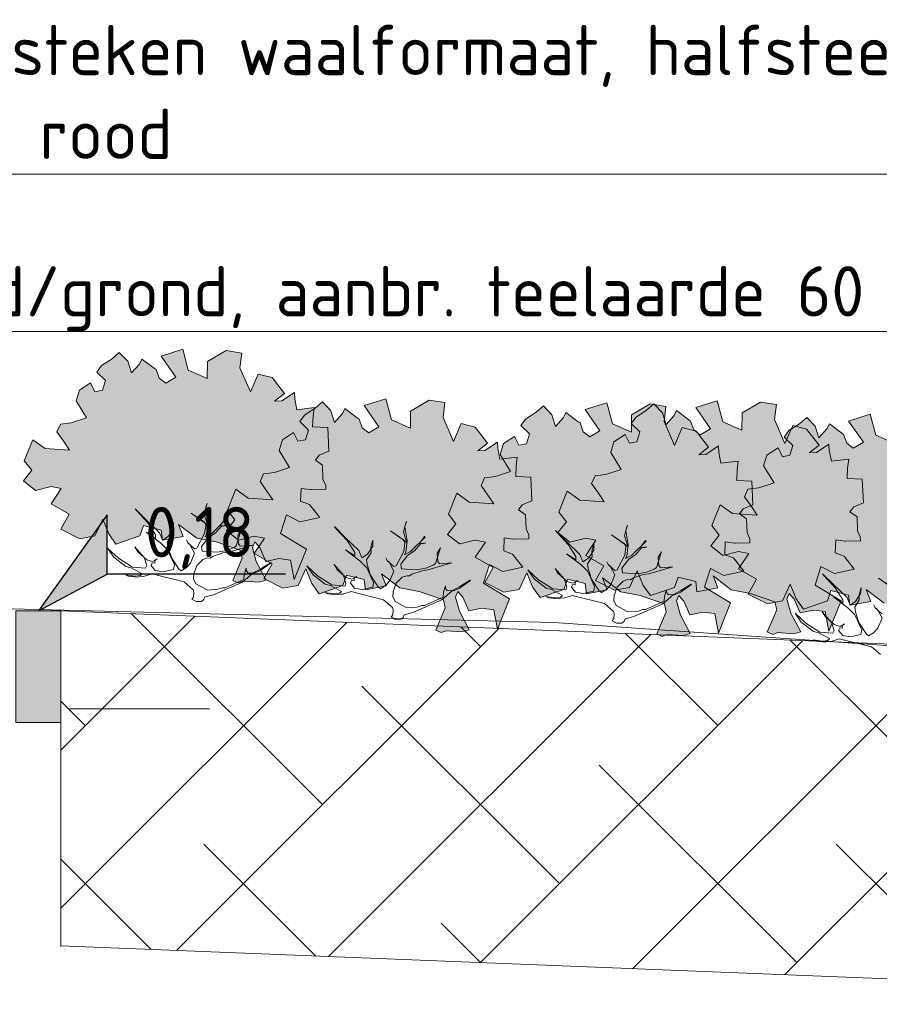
# Model space of a CAD drawing. Header units: metres. Extents: x 92403 to 95147, y 464428 to 465602.
# Tile 23 of 256: x 92430.34 to 92431.87, y 465007.35 to 465009.11. Entities that reach past the tile are written whole.
import ezdxf
from ezdxf import colors
from ezdxf.entities.mleader import LeaderData, LeaderLine
from ezdxf.enums import TextEntityAlignment as Align
from ezdxf.math import Vec2, Vec3

# ---------------------------------------------------------------- set-up
doc = ezdxf.new("R2010")
doc.units = ezdxf.units.M
doc.linetypes.add('AL-NAP_LIJN', pattern=[15.25, 12, -1.5, 0.25, -1.5])
doc.linetypes.add('DASHED', pattern=[0.75, 0.5, -0.25])
doc.layers.get('0').update_dxf_attribs({"linetype": 'CONTINUOUS'})
for name, color, linetype, lineweight in [('B-WE-OG-HOOGTELIJN-G', 7, 'CONTINUOUS', 18), ('N-WE-GR-GRAS-A', 62, 'CONTINUOUS', 18), ('N-WE-VH-VERHARDING_FUNDERING-A-50', 252, 'CONTINUOUS', 18), ('X-XX-AL-DETAIL1-T18', 7, 'CONTINUOUS', 18), ('X-XX-AL-HOOGTELABEL-S', 7, 'CONTINUOUS', 25), ('X-XX-AL-NAP-G', 7, 'AL-NAP_LIJN', 18), ('X-XX-AL-RMB - profiel', 7, 'CONTINUOUS', 9)]:
    doc.layers.add(name, color=color, linetype=linetype, lineweight=lineweight)
doc.layers.add('N-RO-GR-GROENSTROOK-A', color=7, linetype='CONTINUOUS', lineweight=0, true_color=0x5de817, transparency=0.7)
doc.styles.add('NLCS-ISO', font='NLCS-ISO.ttf')
doc.styles.add('NLCS-ISO-M50-T18', font='NLCS-ISO.ttf', dxfattribs={"height": 0.09})

# ---------------------------------------------------------------- blocks, each defined once
blk = doc.blocks.new('SAL-HOOGTELABEL_02-SO')
for p, q in [((2.461, 3.435), (0, 0)), ((2.461, 1.312), (2.461, 3.435)), ((0, 0), (2.461, 1.312)), ((8.838, 1.312), (2.461, 1.312))]:
    blk.add_line(p, q)
blk.add_solid([(2.461, 3.435), (0, 0), (2.461, 1.312)])
at = {"style": 'NLCS-ISO'}
blk.add_attdef('...', text='', height=1.8, dxfattribs=at).set_placement((5.773, 2.615), align=Align.MIDDLE)
blk = doc.blocks.new('_DotSmall')
at = {"const_width": 0.5}
blk.add_lwpolyline([(-0.0625, 0, 1), (0.0625, 0, 1)], format="xyb", close=True, dxfattribs=at)

msp = doc.modelspace()

# ---------------------------------------------------------------- hatches: boundary and pattern name
at = {"layer": 'N-RO-GR-GROENSTROOK-A', "transparency": 33554508}
h = msp.add_hatch(color=256, dxfattribs=at)
h.dxf.hatch_style = 1
h.paths.add_polyline_path([(92430.652382, 465008.180057), (92430.68696, 465008.173467), (92430.730443, 465008.158509), (92430.733939, 465008.144208), (92430.71681, 465008.104472), (92430.726745, 465008.100189), (92430.735691, 465008.103262), (92430.764013, 465008.101448), (92430.776637, 465008.105014), (92430.759077, 465008.138222), (92430.751944, 465008.163471), (92430.756226, 465008.173405), (92430.765062, 465008.16336), (92430.775872, 465008.138605), (92430.799529, 465008.143652), (92430.820495, 465008.14085), (92430.827023, 465008.106161), (92430.849001, 465008.160167), (92430.802489, 465008.188167), (92430.812863, 465008.221871), (92430.837015, 465008.209163), (92430.872515, 465008.216903), (92430.854227, 465008.240485), (92430.838397, 465008.246086), (92430.839366, 465008.269202), (92430.855937, 465008.267277), (92430.85728, 465008.267121), (92430.883437, 465008.267696), (92430.883285, 465008.274614), (92430.878273, 465008.285705), (92430.87746, 465008.310684), (92430.864819, 465008.319727), (92430.871445, 465008.328559), (92430.888829, 465008.335833), (92430.88671, 465008.378063), (92430.85987, 465008.379188), (92430.860657, 465008.39797), (92430.862505, 465008.413812), (92430.83157, 465008.410001), (92430.827821, 465008.429483), (92430.827116, 465008.440921), (92430.804844, 465008.425934), (92430.7918, 465008.425374), (92430.809443, 465008.438852), (92430.787317, 465008.467703), (92430.76238, 465008.473857), (92430.748531, 465008.442001), (92430.72987, 465008.484924), (92430.733182, 465008.511518), (92430.704966, 465008.516105), (92430.671677, 465008.496472), (92430.6714, 465008.465665), (92430.63737, 465008.480798), (92430.627441, 465008.518248), (92430.588887, 465008.506157), (92430.61519, 465008.468021), (92430.596992, 465008.457461), (92430.585364, 465008.466461), (92430.579763, 465008.482106), (92430.576479, 465008.484457), (92430.554336, 465008.500794), (92430.550072, 465008.491863), (92430.535709, 465008.475949), (92430.52914, 465008.496742), (92430.513914, 465008.512704), (92430.500924, 465008.50133), (92430.482145, 465008.489006), (92430.473544, 465008.477448), (92430.488981, 465008.462498), (92430.483687, 465008.445097), (92430.470378, 465008.442249), (92430.462579, 465008.4579), (92430.442597, 465008.445116), (92430.436721, 465008.425952), (92430.4554, 465008.395542), (92430.428133, 465008.386469), (92430.408748, 465008.383876), (92430.402435, 465008.370434), (92430.414889, 465008.352885), (92430.425073, 465008.337645), (92430.381231, 465008.340589), (92430.359062, 465008.356331), (92430.343963, 465008.318824), (92430.357451, 465008.301743), (92430.342439, 465008.28245), (92430.363882, 465008.265546), (92430.392069, 465008.272368), (92430.410182, 465008.268799), (92430.391965, 465008.241639), (92430.424165, 465008.223177), (92430.409349, 465008.19647), (92430.443455, 465008.17912), (92430.470386, 465008.184207), (92430.48431, 465008.213846), (92430.495054, 465008.18777), (92430.507986, 465008.16952), (92430.550877, 465008.184239), (92430.557235, 465008.202787), (92430.588853, 465008.194651), (92430.590961, 465008.176344), (92430.628284, 465008.183294), (92430.620052, 465008.204752), (92430.65239, 465008.180067)])
h = msp.add_hatch(color=256, dxfattribs=at)
h.dxf.hatch_style = 1
h.paths.add_polyline_path([(92431.015638, 465008.091268), (92431.050215, 465008.084679), (92431.093699, 465008.06972), (92431.097195, 465008.055419), (92431.080066, 465008.015683), (92431.09, 465008.011401), (92431.098947, 465008.014474), (92431.127268, 465008.012659), (92431.139893, 465008.016226), (92431.122333, 465008.049434), (92431.1152, 465008.074682), (92431.119482, 465008.084616), (92431.128318, 465008.074571), (92431.139128, 465008.049816), (92431.162784, 465008.054863), (92431.183751, 465008.052062), (92431.190278, 465008.017373), (92431.212257, 465008.071378), (92431.165745, 465008.099379), (92431.176119, 465008.133083), (92431.200271, 465008.120375), (92431.235771, 465008.128114), (92431.217483, 465008.151696), (92431.201653, 465008.157298), (92431.202622, 465008.180414), (92431.219193, 465008.178489), (92431.220536, 465008.178333), (92431.246693, 465008.178907), (92431.246541, 465008.185826), (92431.241529, 465008.196917), (92431.240716, 465008.221895), (92431.228075, 465008.230938), (92431.234701, 465008.23977), (92431.252085, 465008.247044), (92431.249965, 465008.289275), (92431.223126, 465008.290399), (92431.223913, 465008.309181), (92431.225761, 465008.325024), (92431.194826, 465008.321212), (92431.191076, 465008.340695), (92431.190372, 465008.352132), (92431.1681, 465008.337146), (92431.155056, 465008.336585), (92431.172699, 465008.350063), (92431.150573, 465008.378915), (92431.125635, 465008.385068), (92431.111787, 465008.353212), (92431.093125, 465008.396136), (92431.096438, 465008.422729), (92431.068222, 465008.427317), (92431.034933, 465008.407684), (92431.034656, 465008.376877), (92431.000626, 465008.39201), (92430.990696, 465008.429459), (92430.952143, 465008.417368), (92430.978446, 465008.379232), (92430.960248, 465008.368672), (92430.948619, 465008.377673), (92430.943018, 465008.393317), (92430.939735, 465008.395668), (92430.917592, 465008.412005), (92430.913328, 465008.403075), (92430.898964, 465008.387161), (92430.892395, 465008.407953), (92430.877169, 465008.423915), (92430.864179, 465008.412541), (92430.845401, 465008.400217), (92430.8368, 465008.388659), (92430.852237, 465008.373709), (92430.846942, 465008.356308), (92430.833634, 465008.353461), (92430.825835, 465008.369112), (92430.805853, 465008.356328), (92430.799977, 465008.337163), (92430.818656, 465008.306754), (92430.791389, 465008.29768), (92430.772003, 465008.295087), (92430.765691, 465008.281645), (92430.778145, 465008.264096), (92430.788328, 465008.248856), (92430.744487, 465008.2518), (92430.722318, 465008.267543), (92430.707219, 465008.230035), (92430.720707, 465008.212954), (92430.705694, 465008.193662), (92430.727138, 465008.176758), (92430.755324, 465008.183579), (92430.773437, 465008.180011), (92430.75522, 465008.15285), (92430.787421, 465008.134389), (92430.772604, 465008.107681), (92430.806711, 465008.090332), (92430.833642, 465008.095418), (92430.847566, 465008.125057), (92430.85831, 465008.098982), (92430.871242, 465008.080732), (92430.914133, 465008.09545), (92430.920491, 465008.113999), (92430.952109, 465008.105863), (92430.954216, 465008.087556), (92430.99154, 465008.094505), (92430.983308, 465008.115963), (92431.015646, 465008.091279)])
h = msp.add_hatch(color=256, dxfattribs=at)
h.dxf.hatch_style = 1
h.paths.add_polyline_path([(92431.410998, 465008.084216), (92431.445576, 465008.077626), (92431.48906, 465008.062668), (92431.492556, 465008.048367), (92431.475427, 465008.008631), (92431.485361, 465008.004349), (92431.494308, 465008.007421), (92431.522629, 465008.005607), (92431.535253, 465008.009173), (92431.517693, 465008.042381), (92431.510561, 465008.06763), (92431.514843, 465008.077564), (92431.523679, 465008.067519), (92431.534488, 465008.042764), (92431.558145, 465008.047811), (92431.579111, 465008.04501), (92431.585639, 465008.010321), (92431.607617, 465008.064326), (92431.561105, 465008.092326), (92431.57148, 465008.126031), (92431.595632, 465008.113322), (92431.631132, 465008.121062), (92431.612843, 465008.144644), (92431.597014, 465008.150245), (92431.597982, 465008.173361), (92431.614554, 465008.171437), (92431.615896, 465008.171281), (92431.642054, 465008.171855), (92431.641902, 465008.178774), (92431.63689, 465008.189865), (92431.636077, 465008.214843), (92431.623435, 465008.223886), (92431.630062, 465008.232718), (92431.647445, 465008.239992), (92431.645326, 465008.282222), (92431.618487, 465008.283347), (92431.619274, 465008.302129), (92431.621121, 465008.317972), (92431.590186, 465008.31416), (92431.586437, 465008.333643), (92431.585733, 465008.34508), (92431.56346, 465008.330093), (92431.550416, 465008.329533), (92431.56806, 465008.343011), (92431.545934, 465008.371863), (92431.520996, 465008.378016), (92431.507148, 465008.34616), (92431.488486, 465008.389083), (92431.491799, 465008.415677), (92431.463583, 465008.420265), (92431.430293, 465008.400632), (92431.430017, 465008.369825), (92431.395986, 465008.384957), (92431.386057, 465008.422407), (92431.347504, 465008.410316), (92431.373806, 465008.37218), (92431.355609, 465008.36162), (92431.34398, 465008.370621), (92431.338379, 465008.386265), (92431.335096, 465008.388616), (92431.312952, 465008.404953), (92431.308689, 465008.396022), (92431.294325, 465008.380108), (92431.287756, 465008.400901), (92431.27253, 465008.416863), (92431.25954, 465008.405489), (92431.240761, 465008.393165), (92431.23216, 465008.381607), (92431.247598, 465008.366657), (92431.242303, 465008.349256), (92431.228994, 465008.346409), (92431.221195, 465008.36206), (92431.201213, 465008.349276), (92431.195337, 465008.330111), (92431.214016, 465008.299702), (92431.18675, 465008.290628), (92431.167364, 465008.288035), (92431.161051, 465008.274593), (92431.173505, 465008.257044), (92431.183689, 465008.241804), (92431.139847, 465008.244748), (92431.117679, 465008.260491), (92431.102579, 465008.222983), (92431.116068, 465008.205902), (92431.101055, 465008.186609), (92431.122498, 465008.169706), (92431.150685, 465008.176527), (92431.168798, 465008.172958), (92431.150581, 465008.145798), (92431.182781, 465008.127336), (92431.167965, 465008.100629), (92431.202072, 465008.08328), (92431.229002, 465008.088366), (92431.242927, 465008.118005), (92431.253671, 465008.091929), (92431.266603, 465008.073679), (92431.309494, 465008.088398), (92431.315851, 465008.106946), (92431.34747, 465008.098811), (92431.349577, 465008.080503), (92431.3869, 465008.087453), (92431.378669, 465008.108911), (92431.411006, 465008.084227)])
h = msp.add_hatch(color=256, dxfattribs=at)
h.dxf.hatch_style = 1
h.paths.add_polyline_path([(92431.608679, 465008.08774), (92431.643256, 465008.08115), (92431.68674, 465008.066192), (92431.690236, 465008.051891), (92431.673107, 465008.012155), (92431.683041, 465008.007873), (92431.691988, 465008.010945), (92431.720309, 465008.009131), (92431.732933, 465008.012697), (92431.715374, 465008.045905), (92431.708241, 465008.071154), (92431.712523, 465008.081088), (92431.721359, 465008.071043), (92431.732169, 465008.046288), (92431.755825, 465008.051335), (92431.776792, 465008.048534), (92431.783319, 465008.013845), (92431.805297, 465008.06785), (92431.758786, 465008.09585), (92431.76916, 465008.129555), (92431.793312, 465008.116846), (92431.828812, 465008.124586), (92431.810523, 465008.148168), (92431.794694, 465008.153769), (92431.795663, 465008.176885), (92431.812234, 465008.17496), (92431.813577, 465008.174805), (92431.839734, 465008.175379), (92431.839582, 465008.182298), (92431.83457, 465008.193388), (92431.833757, 465008.218367), (92431.821115, 465008.22741), (92431.827742, 465008.236242), (92431.845126, 465008.243516), (92431.843006, 465008.285746), (92431.816167, 465008.286871), (92431.816954, 465008.305653), (92431.818802, 465008.321495), (92431.787866, 465008.317684), (92431.784117, 465008.337166), (92431.783413, 465008.348604), (92431.76114, 465008.333617), (92431.748097, 465008.333057), (92431.76574, 465008.346535), (92431.743614, 465008.375387), (92431.718676, 465008.38154), (92431.704828, 465008.349684), (92431.686166, 465008.392607), (92431.689479, 465008.419201), (92431.661263, 465008.423789), (92431.627974, 465008.404156), (92431.627697, 465008.373348), (92431.593667, 465008.388481), (92431.583737, 465008.425931), (92431.545184, 465008.41384), (92431.571487, 465008.375704), (92431.553289, 465008.365144), (92431.54166, 465008.374145), (92431.536059, 465008.389789), (92431.532776, 465008.39214), (92431.510633, 465008.408477), (92431.506369, 465008.399546), (92431.492005, 465008.383632), (92431.485436, 465008.404425), (92431.47021, 465008.420387), (92431.45722, 465008.409013), (92431.438441, 465008.396689), (92431.42984, 465008.385131), (92431.445278, 465008.370181), (92431.439983, 465008.35278), (92431.426674, 465008.349933), (92431.418875, 465008.365584), (92431.398894, 465008.352799), (92431.393018, 465008.333635), (92431.411697, 465008.303226), (92431.38443, 465008.294152), (92431.365044, 465008.291559), (92431.358732, 465008.278117), (92431.371186, 465008.260568), (92431.381369, 465008.245328), (92431.337528, 465008.248272), (92431.315359, 465008.264015), (92431.30026, 465008.226507), (92431.313748, 465008.209426), (92431.298735, 465008.190133), (92431.320179, 465008.17323), (92431.348365, 465008.180051), (92431.366478, 465008.176482), (92431.348261, 465008.149322), (92431.380461, 465008.13086), (92431.365645, 465008.104153), (92431.399752, 465008.086804), (92431.426683, 465008.09189), (92431.440607, 465008.121529), (92431.451351, 465008.095453), (92431.464283, 465008.077203), (92431.507174, 465008.091922), (92431.513532, 465008.11047), (92431.54515, 465008.102334), (92431.547257, 465008.084027), (92431.584581, 465008.090977), (92431.576349, 465008.112435), (92431.608687, 465008.087751)])
h = msp.add_hatch(color=256, dxfattribs=at)
h.dxf.hatch_style = 1
h.paths.add_polyline_path([(92431.882225, 465008.063729), (92431.916803, 465008.057139), (92431.960287, 465008.04218), (92431.963783, 465008.027879), (92431.946654, 465007.988143), (92431.956588, 465007.983861), (92431.965535, 465007.986934), (92431.993856, 465007.98512), (92432.00648, 465007.988686), (92431.98892, 465008.021894), (92431.981788, 465008.047142), (92431.98607, 465008.057076), (92431.994906, 465008.047031), (92432.005715, 465008.022276), (92432.029372, 465008.027323), (92432.050338, 465008.024522), (92432.056866, 465007.989833), (92432.078844, 465008.043838), (92432.032332, 465008.071839), (92432.042707, 465008.105543), (92432.066859, 465008.092835), (92432.102359, 465008.100574), (92432.08407, 465008.124157), (92432.068241, 465008.129758), (92432.069209, 465008.152874), (92432.085781, 465008.150949), (92432.087123, 465008.150793), (92432.113281, 465008.151367), (92432.113129, 465008.158286), (92432.108117, 465008.169377), (92432.107304, 465008.194355), (92432.094662, 465008.203398), (92432.101289, 465008.21223), (92432.118672, 465008.219504), (92432.116553, 465008.261735), (92432.089714, 465008.262859), (92432.090501, 465008.281641), (92432.092348, 465008.297484), (92432.061413, 465008.293672), (92432.057664, 465008.313155), (92432.05696, 465008.324592), (92432.034687, 465008.309606), (92432.021643, 465008.309045), (92432.039287, 465008.322524), (92432.017161, 465008.351375), (92431.992223, 465008.357528), (92431.978375, 465008.325672), (92431.959713, 465008.368596), (92431.963026, 465008.395189), (92431.93481, 465008.399777), (92431.90152, 465008.380144), (92431.901244, 465008.349337), (92431.867213, 465008.36447), (92431.857284, 465008.401919), (92431.818731, 465008.389828), (92431.845033, 465008.351692), (92431.826836, 465008.341132), (92431.815207, 465008.350133), (92431.809606, 465008.365777), (92431.806323, 465008.368128), (92431.784179, 465008.384465), (92431.779916, 465008.375535), (92431.765552, 465008.359621), (92431.758983, 465008.380413), (92431.743757, 465008.396376), (92431.730767, 465008.385001), (92431.711988, 465008.372677), (92431.703387, 465008.361119), (92431.718825, 465008.346169), (92431.71353, 465008.328769), (92431.700221, 465008.325921), (92431.692422, 465008.341572), (92431.67244, 465008.328788), (92431.666564, 465008.309623), (92431.685243, 465008.279214), (92431.657977, 465008.27014), (92431.638591, 465008.267547), (92431.632278, 465008.254105), (92431.644732, 465008.236557), (92431.654916, 465008.221316), (92431.611074, 465008.22426), (92431.588906, 465008.240003), (92431.573806, 465008.202495), (92431.587295, 465008.185414), (92431.572282, 465008.166122), (92431.593725, 465008.149218), (92431.621912, 465008.156039), (92431.640025, 465008.152471), (92431.621808, 465008.12531), (92431.654008, 465008.106849), (92431.639192, 465008.080141), (92431.673299, 465008.062792), (92431.700229, 465008.067878), (92431.714154, 465008.097517), (92431.724898, 465008.071442), (92431.73783, 465008.053192), (92431.780721, 465008.06791), (92431.787078, 465008.086459), (92431.818697, 465008.078323), (92431.820804, 465008.060016), (92431.858127, 465008.066965), (92431.849896, 465008.088423), (92431.882233, 465008.063739)])
at = {"layer": 'N-WE-VH-VERHARDING_FUNDERING-A-50'}
h = msp.add_hatch(dxfattribs=at)
h.set_pattern_fill('TEELAARDE', color=36, scale=0.2)
h.set_pattern_definition([(45, (0, 0), (-0.14142135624, 0.14142135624), []), (135, (0, 0), (-0.42426406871, 0.14142135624), [0.5, -0.3])])
h.paths.add_polyline_path([(92433.025203, 465007.874846), (92433.025203, 465007.945189), (92430.409114, 465008.049833), (92430.409114, 465007.874846)])
h.paths.add_polyline_path([(92433.025203, 465007.345669), (92433.025203, 465007.450182), (92432.675203, 465007.44416), (92432.675203, 465007.650189), (92432.730203, 465007.650189), (92432.775203, 465007.695189), (92432.925203, 465007.845189), (92433.025203, 465007.845189), (92433.025203, 465007.874846), (92430.409114, 465007.874846), (92430.409114, 465007.849846), (92430.409114, 465007.450312)])
at = {"layer": 'X-XX-AL-RMB - profiel', "true_color": 0x717384}
h = msp.add_hatch(color=8, dxfattribs=at)
h.dxf.hatch_style = 1
h.paths.add_polyline_path([(92430.409114, 465008.049846), (92430.409114, 465007.849846), (92430.329114, 465007.849846), (92430.329114, 465008.049846)])

# ---------------------------------------------------------------- linework, layer by layer
at = {"layer": 'B-WE-OG-HOOGTELIJN-G', "color": 1, "linetype": 'DASHED', "ltscale": 5, "flags": 128}
msp.add_lwpolyline([(92443.675291, 465007.858846), (92440.956986, 465007.809846), (92438.060124, 465007.835846), (92436.322951, 465007.850846), (92434.581636, 465007.778846), (92433.560291, 465007.746846), (92433.515036, 465007.870846), (92433.388446, 465007.884846), (92431.291307, 465008.028846), (92428.725203, 465008.094846)], dxfattribs=at)
at = {"layer": 'N-WE-GR-GRAS-A', "flags": 128}
msp.add_lwpolyline([(92430.409114, 465008.049833), (92433.025203, 465007.945189)], dxfattribs=at)
at = {"layer": 'X-XX-AL-NAP-G', "color": 142, "flags": 128}
msp.add_lwpolyline([(92444.175291, 465007.874846), (92427.64744, 465007.874846)], dxfattribs=at)
at = {"layer": 'X-XX-AL-RMB - profiel'}
msp.add_line((92430.409114, 465007.849846), (92430.409114, 465007.449353), dxfattribs=at)
at = {"layer": 'X-XX-AL-RMB - profiel', "color": 251}
for points in [[(92430.652382, 465008.180057), (92430.68696, 465008.173467), (92430.730443, 465008.158509), (92430.733939, 465008.144208), (92430.71681, 465008.104472), (92430.726745, 465008.100189), (92430.735691, 465008.103262), (92430.764013, 465008.101448), (92430.776637, 465008.105014), (92430.759077, 465008.138222), (92430.751944, 465008.163471), (92430.756226, 465008.173405), (92430.765062, 465008.16336), (92430.775872, 465008.138605), (92430.799529, 465008.143652), (92430.820495, 465008.14085), (92430.827023, 465008.106161), (92430.849001, 465008.160167), (92430.802489, 465008.188167), (92430.812863, 465008.221871), (92430.837015, 465008.209163), (92430.872515, 465008.216903), (92430.854227, 465008.240485), (92430.838397, 465008.246086), (92430.839366, 465008.269202), (92430.855937, 465008.267277), (92430.85728, 465008.267121), (92430.883437, 465008.267696), (92430.883285, 465008.274614), (92430.878273, 465008.285705), (92430.87746, 465008.310684), (92430.864819, 465008.319727), (92430.871445, 465008.328559), (92430.888829, 465008.335833), (92430.88671, 465008.378063), (92430.85987, 465008.379188), (92430.860657, 465008.39797), (92430.862505, 465008.413812), (92430.83157, 465008.410001), (92430.827821, 465008.429483), (92430.827116, 465008.440921), (92430.804844, 465008.425934), (92430.7918, 465008.425374), (92430.809443, 465008.438852), (92430.787317, 465008.467703), (92430.76238, 465008.473857), (92430.748531, 465008.442001), (92430.72987, 465008.484924), (92430.733182, 465008.511518), (92430.704966, 465008.516105), (92430.671677, 465008.496472), (92430.6714, 465008.465665), (92430.63737, 465008.480798), (92430.627441, 465008.518248), (92430.588887, 465008.506157), (92430.61519, 465008.468021), (92430.596992, 465008.457461), (92430.585364, 465008.466461), (92430.579763, 465008.482106), (92430.576479, 465008.484457), (92430.554336, 465008.500794), (92430.550072, 465008.491863), (92430.535709, 465008.475949), (92430.52914, 465008.496742), (92430.513914, 465008.512704), (92430.500924, 465008.50133), (92430.482145, 465008.489006), (92430.473544, 465008.477448), (92430.488981, 465008.462498), (92430.483687, 465008.445097), (92430.470378, 465008.442249), (92430.462579, 465008.4579), (92430.442597, 465008.445116), (92430.436721, 465008.425952), (92430.4554, 465008.395542), (92430.428133, 465008.386469), (92430.408748, 465008.383876), (92430.402435, 465008.370434), (92430.414889, 465008.352885), (92430.425073, 465008.337645), (92430.381231, 465008.340589), (92430.359062, 465008.356331), (92430.343963, 465008.318824), (92430.357451, 465008.301743), (92430.342439, 465008.28245), (92430.363882, 465008.265546), (92430.392069, 465008.272368), (92430.410182, 465008.268799), (92430.391965, 465008.241639), (92430.424165, 465008.223177), (92430.409349, 465008.19647), (92430.443455, 465008.17912), (92430.470386, 465008.184207), (92430.48431, 465008.213846), (92430.495054, 465008.18777), (92430.507986, 465008.16952), (92430.550877, 465008.184239), (92430.557235, 465008.202787), (92430.588853, 465008.194651), (92430.590961, 465008.176344), (92430.628284, 465008.183294), (92430.620052, 465008.204752), (92430.65239, 465008.180067)], [(92431.015638, 465008.091268), (92431.050215, 465008.084679), (92431.093699, 465008.06972), (92431.097195, 465008.055419), (92431.080066, 465008.015683), (92431.09, 465008.011401), (92431.098947, 465008.014474), (92431.127268, 465008.012659), (92431.139893, 465008.016226), (92431.122333, 465008.049434), (92431.1152, 465008.074682), (92431.119482, 465008.084616), (92431.128318, 465008.074571), (92431.139128, 465008.049816), (92431.162784, 465008.054863), (92431.183751, 465008.052062), (92431.190278, 465008.017373), (92431.212257, 465008.071378), (92431.165745, 465008.099379), (92431.176119, 465008.133083), (92431.200271, 465008.120375), (92431.235771, 465008.128114), (92431.217483, 465008.151696), (92431.201653, 465008.157298), (92431.202622, 465008.180414), (92431.219193, 465008.178489), (92431.220536, 465008.178333), (92431.246693, 465008.178907), (92431.246541, 465008.185826), (92431.241529, 465008.196917), (92431.240716, 465008.221895), (92431.228075, 465008.230938), (92431.234701, 465008.23977), (92431.252085, 465008.247044), (92431.249965, 465008.289275), (92431.223126, 465008.290399), (92431.223913, 465008.309181), (92431.225761, 465008.325024), (92431.194826, 465008.321212), (92431.191076, 465008.340695), (92431.190372, 465008.352132), (92431.1681, 465008.337146), (92431.155056, 465008.336585), (92431.172699, 465008.350063), (92431.150573, 465008.378915), (92431.125635, 465008.385068), (92431.111787, 465008.353212), (92431.093125, 465008.396136), (92431.096438, 465008.422729), (92431.068222, 465008.427317), (92431.034933, 465008.407684), (92431.034656, 465008.376877), (92431.000626, 465008.39201), (92430.990696, 465008.429459), (92430.952143, 465008.417368), (92430.978446, 465008.379232), (92430.960248, 465008.368672), (92430.948619, 465008.377673), (92430.943018, 465008.393317), (92430.939735, 465008.395668), (92430.917592, 465008.412005), (92430.913328, 465008.403075), (92430.898964, 465008.387161), (92430.892395, 465008.407953), (92430.877169, 465008.423915), (92430.864179, 465008.412541), (92430.845401, 465008.400217), (92430.8368, 465008.388659), (92430.852237, 465008.373709), (92430.846942, 465008.356308), (92430.833634, 465008.353461), (92430.825835, 465008.369112), (92430.805853, 465008.356328), (92430.799977, 465008.337163), (92430.818656, 465008.306754), (92430.791389, 465008.29768), (92430.772003, 465008.295087), (92430.765691, 465008.281645), (92430.778145, 465008.264096), (92430.788328, 465008.248856), (92430.744487, 465008.2518), (92430.722318, 465008.267543), (92430.707219, 465008.230035), (92430.720707, 465008.212954), (92430.705694, 465008.193662), (92430.727138, 465008.176758), (92430.755324, 465008.183579), (92430.773437, 465008.180011), (92430.75522, 465008.15285), (92430.787421, 465008.134389), (92430.772604, 465008.107681), (92430.806711, 465008.090332), (92430.833642, 465008.095418), (92430.847566, 465008.125057), (92430.85831, 465008.098982), (92430.871242, 465008.080732), (92430.914133, 465008.09545), (92430.920491, 465008.113999), (92430.952109, 465008.105863), (92430.954216, 465008.087556), (92430.99154, 465008.094505), (92430.983308, 465008.115963), (92431.015646, 465008.091279)], [(92431.410998, 465008.084216), (92431.445576, 465008.077626), (92431.48906, 465008.062668), (92431.492556, 465008.048367), (92431.475427, 465008.008631), (92431.485361, 465008.004349), (92431.494308, 465008.007421), (92431.522629, 465008.005607), (92431.535253, 465008.009173), (92431.517693, 465008.042381), (92431.510561, 465008.06763), (92431.514843, 465008.077564), (92431.523679, 465008.067519), (92431.534488, 465008.042764), (92431.558145, 465008.047811), (92431.579111, 465008.04501), (92431.585639, 465008.010321), (92431.607617, 465008.064326), (92431.561105, 465008.092326), (92431.57148, 465008.126031), (92431.595632, 465008.113322), (92431.631132, 465008.121062), (92431.612843, 465008.144644), (92431.597014, 465008.150245), (92431.597982, 465008.173361), (92431.614554, 465008.171437), (92431.615896, 465008.171281), (92431.642054, 465008.171855), (92431.641902, 465008.178774), (92431.63689, 465008.189865), (92431.636077, 465008.214843), (92431.623435, 465008.223886), (92431.630062, 465008.232718), (92431.647445, 465008.239992), (92431.645326, 465008.282222), (92431.618487, 465008.283347), (92431.619274, 465008.302129), (92431.621121, 465008.317972), (92431.590186, 465008.31416), (92431.586437, 465008.333643), (92431.585733, 465008.34508), (92431.56346, 465008.330093), (92431.550416, 465008.329533), (92431.56806, 465008.343011), (92431.545934, 465008.371863), (92431.520996, 465008.378016), (92431.507148, 465008.34616), (92431.488486, 465008.389083), (92431.491799, 465008.415677), (92431.463583, 465008.420265), (92431.430293, 465008.400632), (92431.430017, 465008.369825), (92431.395986, 465008.384957), (92431.386057, 465008.422407), (92431.347504, 465008.410316), (92431.373806, 465008.37218), (92431.355609, 465008.36162), (92431.34398, 465008.370621), (92431.338379, 465008.386265), (92431.335096, 465008.388616), (92431.312952, 465008.404953), (92431.308689, 465008.396022), (92431.294325, 465008.380108), (92431.287756, 465008.400901), (92431.27253, 465008.416863), (92431.25954, 465008.405489), (92431.240761, 465008.393165), (92431.23216, 465008.381607), (92431.247598, 465008.366657), (92431.242303, 465008.349256), (92431.228994, 465008.346409), (92431.221195, 465008.36206), (92431.201213, 465008.349276), (92431.195337, 465008.330111), (92431.214016, 465008.299702), (92431.18675, 465008.290628), (92431.167364, 465008.288035), (92431.161051, 465008.274593), (92431.173505, 465008.257044), (92431.183689, 465008.241804), (92431.139847, 465008.244748), (92431.117679, 465008.260491), (92431.102579, 465008.222983), (92431.116068, 465008.205902), (92431.101055, 465008.186609), (92431.122498, 465008.169706), (92431.150685, 465008.176527), (92431.168798, 465008.172958), (92431.150581, 465008.145798), (92431.182781, 465008.127336), (92431.167965, 465008.100629), (92431.202072, 465008.08328), (92431.229002, 465008.088366), (92431.242927, 465008.118005), (92431.253671, 465008.091929), (92431.266603, 465008.073679), (92431.309494, 465008.088398), (92431.315851, 465008.106946), (92431.34747, 465008.098811), (92431.349577, 465008.080503), (92431.3869, 465008.087453), (92431.378669, 465008.108911), (92431.411006, 465008.084227)], [(92431.608679, 465008.08774), (92431.643256, 465008.08115), (92431.68674, 465008.066192), (92431.690236, 465008.051891), (92431.673107, 465008.012155), (92431.683041, 465008.007873), (92431.691988, 465008.010945), (92431.720309, 465008.009131), (92431.732933, 465008.012697), (92431.715374, 465008.045905), (92431.708241, 465008.071154), (92431.712523, 465008.081088), (92431.721359, 465008.071043), (92431.732169, 465008.046288), (92431.755825, 465008.051335), (92431.776792, 465008.048534), (92431.783319, 465008.013845), (92431.805297, 465008.06785), (92431.758786, 465008.09585), (92431.76916, 465008.129555), (92431.793312, 465008.116846), (92431.828812, 465008.124586), (92431.810523, 465008.148168), (92431.794694, 465008.153769), (92431.795663, 465008.176885), (92431.812234, 465008.17496), (92431.813577, 465008.174805), (92431.839734, 465008.175379), (92431.839582, 465008.182298), (92431.83457, 465008.193388), (92431.833757, 465008.218367), (92431.821115, 465008.22741), (92431.827742, 465008.236242), (92431.845126, 465008.243516), (92431.843006, 465008.285746), (92431.816167, 465008.286871), (92431.816954, 465008.305653), (92431.818802, 465008.321495), (92431.787866, 465008.317684), (92431.784117, 465008.337166), (92431.783413, 465008.348604), (92431.76114, 465008.333617), (92431.748097, 465008.333057), (92431.76574, 465008.346535), (92431.743614, 465008.375387), (92431.718676, 465008.38154), (92431.704828, 465008.349684), (92431.686166, 465008.392607), (92431.689479, 465008.419201), (92431.661263, 465008.423789), (92431.627974, 465008.404156), (92431.627697, 465008.373348), (92431.593667, 465008.388481), (92431.583737, 465008.425931), (92431.545184, 465008.41384), (92431.571487, 465008.375704), (92431.553289, 465008.365144), (92431.54166, 465008.374145), (92431.536059, 465008.389789), (92431.532776, 465008.39214), (92431.510633, 465008.408477), (92431.506369, 465008.399546), (92431.492005, 465008.383632), (92431.485436, 465008.404425), (92431.47021, 465008.420387), (92431.45722, 465008.409013), (92431.438441, 465008.396689), (92431.42984, 465008.385131), (92431.445278, 465008.370181), (92431.439983, 465008.35278), (92431.426674, 465008.349933), (92431.418875, 465008.365584), (92431.398894, 465008.352799), (92431.393018, 465008.333635), (92431.411697, 465008.303226), (92431.38443, 465008.294152), (92431.365044, 465008.291559), (92431.358732, 465008.278117), (92431.371186, 465008.260568), (92431.381369, 465008.245328), (92431.337528, 465008.248272), (92431.315359, 465008.264015), (92431.30026, 465008.226507), (92431.313748, 465008.209426), (92431.298735, 465008.190133), (92431.320179, 465008.17323), (92431.348365, 465008.180051), (92431.366478, 465008.176482), (92431.348261, 465008.149322), (92431.380461, 465008.13086), (92431.365645, 465008.104153), (92431.399752, 465008.086804), (92431.426683, 465008.09189), (92431.440607, 465008.121529), (92431.451351, 465008.095453), (92431.464283, 465008.077203), (92431.507174, 465008.091922), (92431.513532, 465008.11047), (92431.54515, 465008.102334), (92431.547257, 465008.084027), (92431.584581, 465008.090977), (92431.576349, 465008.112435), (92431.608687, 465008.087751)]]:
    msp.add_lwpolyline(points, close=True, dxfattribs=at)
for points in [[(92431.901244, 465008.349337), (92431.867213, 465008.36447), (92431.857284, 465008.401919), (92431.818731, 465008.389828), (92431.845033, 465008.351692), (92431.826836, 465008.341132), (92431.815207, 465008.350133), (92431.809606, 465008.365777), (92431.806323, 465008.368128), (92431.784179, 465008.384465), (92431.779916, 465008.375535), (92431.765552, 465008.359621), (92431.758983, 465008.380413), (92431.743757, 465008.396376), (92431.730767, 465008.385001), (92431.711988, 465008.372677), (92431.703387, 465008.361119), (92431.718825, 465008.346169), (92431.71353, 465008.328769), (92431.700221, 465008.325921), (92431.692422, 465008.341572), (92431.67244, 465008.328788), (92431.666564, 465008.309623), (92431.685243, 465008.279214), (92431.657977, 465008.27014), (92431.638591, 465008.267547), (92431.632278, 465008.254105), (92431.644732, 465008.236557), (92431.654916, 465008.221316), (92431.611074, 465008.22426), (92431.588906, 465008.240003), (92431.573806, 465008.202495), (92431.587295, 465008.185414), (92431.572282, 465008.166122), (92431.593725, 465008.149218), (92431.621912, 465008.156039), (92431.640025, 465008.152471), (92431.621808, 465008.12531), (92431.654008, 465008.106849), (92431.639192, 465008.080141), (92431.673299, 465008.062792), (92431.700229, 465008.067878), (92431.714154, 465008.097517), (92431.724898, 465008.071442), (92431.73783, 465008.053192), (92431.780721, 465008.06791), (92431.787078, 465008.086459), (92431.818697, 465008.078323), (92431.820804, 465008.060016), (92431.858127, 465008.066965), (92431.849896, 465008.088423), (92431.882233, 465008.063739)], [(92430.643761, 465008.07075), (92430.64678, 465008.074706), (92430.647354, 465008.083658), (92430.645897, 465008.0879), (92430.629842, 465008.10172), (92430.571992, 465008.116144), (92430.557523, 465008.111539), (92430.553047, 465008.111826), (92430.547061, 465008.110135), (92430.529911, 465008.11227), (92430.525201, 465008.114301), (92430.542351, 465008.112165), (92430.551069, 465008.113335), (92430.555077, 465008.116536), (92430.535014, 465008.127156), (92430.525828, 465008.129472), (92430.504074, 465008.146078), (92430.493015, 465008.162344), (92430.512271, 465008.144516), (92430.537512, 465008.128378), (92430.560881, 465008.12619), (92430.562912, 465008.1309), (92430.558307, 465008.145369), (92430.54155, 465008.164421), (92430.547196, 465008.155416), (92430.563251, 465008.141596), (92430.573426, 465008.138524), (92430.581676, 465008.143181), (92430.577668, 465008.139981), (92430.577381, 465008.135504), (92430.572905, 465008.135791), (92430.570875, 465008.131081), (92430.578265, 465008.12231), (92430.591927, 465008.119706), (92430.610873, 465008.124024), (92430.612435, 465008.132222), (92430.599972, 465008.15895), (92430.587639, 465008.171494), (92430.561929, 465008.191119), (92430.578505, 465008.180031), (92430.578558, 465008.186251), (92430.565054, 465008.207514), (92430.54533, 465008.228829), (92430.54213, 465008.232837), (92430.561619, 465008.213265), (92430.586053, 465008.189919), (92430.591412, 465008.176438), (92430.601172, 465008.183073), (92430.610751, 465008.197672), (92430.61109, 465008.208368), (92430.607497, 465008.19546), (92430.607913, 465008.185753), (92430.599844, 465008.173133), (92430.601014, 465008.164414), (92430.607076, 465008.145703), (92430.62058, 465008.12444), (92430.624535, 465008.121421), (92430.63354, 465008.127067), (92430.641322, 465008.135212), (92430.648689, 465008.153063), (92430.640362, 465008.168808), (92430.636407, 465008.171828), (92430.633961, 465008.176824), (92430.636407, 465008.171828), (92430.648507, 465008.161026), (92430.652749, 465008.162483), (92430.666154, 465008.188245), (92430.668524, 465008.203651), (92430.666078, 465008.208648), (92430.64258, 465008.225019), (92430.672011, 465008.204119), (92430.665949, 465008.222831), (92430.669308, 465008.237482), (92430.671338, 465008.242192), (92430.668267, 465008.232017), (92430.672532, 465008.206852), (92430.669875, 465008.18697), (92430.667845, 465008.18226), (92430.678593, 465008.18814), (92430.704438, 465008.213797), (92430.703449, 465008.214552), (92430.694391, 465008.202686), (92430.699856, 465008.201644), (92430.705842, 465008.203335), (92430.697124, 465008.202165), (92430.685568, 465008.189076), (92430.67331, 465008.181218), (92430.661233, 465008.165397), (92430.662403, 465008.156679), (92430.68926, 465008.154959), (92430.705707, 465008.158053), (92430.719188, 465008.163413), (92430.723196, 465008.166614), (92430.731891, 465008.194406), (92430.726086, 465008.184752), (92430.727204, 465008.169814), (92430.730404, 465008.165806), (92430.752317, 465008.16786), (92430.709662, 465008.155034), (92430.699201, 465008.15363), (92430.680489, 465008.147569), (92430.676481, 465008.144368), (92430.672005, 465008.144655), (92430.663521, 465008.141741), (92430.652485, 465008.131385), (92430.647384, 465008.1165), (92430.64681, 465008.107548), (92430.650712, 465008.098309), (92430.671764, 465008.086934), (92430.690189, 465008.08852), (92430.698674, 465008.091434), (92430.703149, 465008.091147), (92430.736618, 465008.106289), (92430.737191, 465008.115241), (92430.741018, 465008.126405), (92430.740731, 465008.121929), (92430.743932, 465008.117921), (92430.754627, 465008.117582), (92430.76561, 465008.121718), (92430.785884, 465008.135977), (92430.784895, 465008.136732), (92430.766885, 465008.125439), (92430.753639, 465008.118336), (92430.734588, 465008.101579), (92430.682641, 465008.078631), (92430.667183, 465008.074782), (92430.665153, 465008.070071), (92430.661145, 465008.066871), (92430.651438, 465008.066456), (92430.643761, 465008.07075)], [(92431.000287, 465008.039), (92431.003306, 465008.042956), (92431.00388, 465008.051908), (92431.002423, 465008.05615), (92430.986368, 465008.06997), (92430.928519, 465008.084393), (92430.914049, 465008.079789), (92430.909573, 465008.080075), (92430.903587, 465008.078384), (92430.886438, 465008.08052), (92430.881728, 465008.082551), (92430.898877, 465008.080415), (92430.907595, 465008.081585), (92430.911603, 465008.084786), (92430.89154, 465008.095405), (92430.882354, 465008.097722), (92430.8606, 465008.114328), (92430.849541, 465008.130594), (92430.868797, 465008.112766), (92430.894038, 465008.096628), (92430.917407, 465008.09444), (92430.919438, 465008.09915), (92430.914833, 465008.113619), (92430.898076, 465008.132671), (92430.903722, 465008.123666), (92430.919777, 465008.109845), (92430.929952, 465008.106774), (92430.938202, 465008.111431), (92430.934194, 465008.108231), (92430.933908, 465008.103754), (92430.929431, 465008.104041), (92430.927401, 465008.099331), (92430.934791, 465008.09056), (92430.948453, 465008.087956), (92430.967399, 465008.092274), (92430.968961, 465008.100472), (92430.956498, 465008.127199), (92430.944165, 465008.139744), (92430.918455, 465008.159369), (92430.935031, 465008.148281), (92430.935084, 465008.154501), (92430.92158, 465008.175764), (92430.901856, 465008.197079), (92430.898656, 465008.201087), (92430.918145, 465008.181515), (92430.942579, 465008.158169), (92430.947939, 465008.144688), (92430.957698, 465008.151323), (92430.967277, 465008.165922), (92430.967616, 465008.176617), (92430.964023, 465008.16371), (92430.964439, 465008.154003), (92430.95637, 465008.141382), (92430.95754, 465008.132664), (92430.963602, 465008.113953), (92430.977106, 465008.09269), (92430.981061, 465008.089671), (92430.990066, 465008.095317), (92430.997848, 465008.103462), (92431.005215, 465008.121313), (92430.996889, 465008.137058), (92430.992933, 465008.140077), (92430.990488, 465008.145074), (92430.992933, 465008.140077), (92431.005033, 465008.129276), (92431.009275, 465008.130733), (92431.02268, 465008.156495), (92431.02505, 465008.171901), (92431.022604, 465008.176898), (92430.999107, 465008.193269), (92431.028537, 465008.172369), (92431.022476, 465008.191081), (92431.025834, 465008.205732), (92431.027865, 465008.210442), (92431.024793, 465008.200267), (92431.029058, 465008.175102), (92431.026401, 465008.15522), (92431.024371, 465008.15051), (92431.035119, 465008.15639), (92431.060964, 465008.182047), (92431.059975, 465008.182801), (92431.050918, 465008.170935), (92431.056383, 465008.169894), (92431.062368, 465008.171585), (92431.05365, 465008.170415), (92431.042094, 465008.157326), (92431.029836, 465008.149468), (92431.017759, 465008.133647), (92431.01893, 465008.124929), (92431.045786, 465008.123208), (92431.062233, 465008.126303), (92431.075714, 465008.131663), (92431.079722, 465008.134863), (92431.088417, 465008.162656), (92431.082613, 465008.153001), (92431.08373, 465008.138064), (92431.08693, 465008.134056), (92431.108843, 465008.136109), (92431.066188, 465008.123284), (92431.055727, 465008.12188), (92431.037015, 465008.115819), (92431.033007, 465008.112618), (92431.028531, 465008.112905), (92431.020047, 465008.109991), (92431.009012, 465008.099635), (92431.00391, 465008.08475), (92431.003336, 465008.075797), (92431.007238, 465008.066559), (92431.02829, 465008.055184), (92431.046715, 465008.056769), (92431.0552, 465008.059683), (92431.059676, 465008.059397), (92431.093144, 465008.074539), (92431.093717, 465008.083491), (92431.097544, 465008.094655), (92431.097257, 465008.090179), (92431.100458, 465008.086171), (92431.111154, 465008.085831), (92431.122136, 465008.089968), (92431.14241, 465008.104227), (92431.141421, 465008.104982), (92431.123412, 465008.093689), (92431.110165, 465008.086586), (92431.091114, 465008.069829), (92431.039168, 465008.046881), (92431.023709, 465008.043032), (92431.021679, 465008.038321), (92431.017671, 465008.035121), (92431.007964, 465008.034705), (92431.000287, 465008.039)], [(92431.395648, 465008.031948), (92431.398667, 465008.035904), (92431.399241, 465008.044855), (92431.397784, 465008.049098), (92431.381729, 465008.062918), (92431.323879, 465008.077341), (92431.30941, 465008.072736), (92431.304933, 465008.073023), (92431.298948, 465008.071332), (92431.281798, 465008.073468), (92431.277088, 465008.075499), (92431.294238, 465008.073363), (92431.302956, 465008.074533), (92431.306964, 465008.077733), (92431.2869, 465008.088353), (92431.277714, 465008.09067), (92431.25596, 465008.107275), (92431.244902, 465008.123542), (92431.264158, 465008.105713), (92431.289399, 465008.089576), (92431.312768, 465008.087388), (92431.314799, 465008.092097), (92431.310194, 465008.106567), (92431.293437, 465008.125618), (92431.299083, 465008.116613), (92431.315138, 465008.102793), (92431.325313, 465008.099721), (92431.333563, 465008.104379), (92431.329555, 465008.101178), (92431.329268, 465008.096702), (92431.324792, 465008.096989), (92431.322762, 465008.092279), (92431.330152, 465008.083508), (92431.343814, 465008.080904), (92431.36276, 465008.085222), (92431.364322, 465008.093419), (92431.351859, 465008.120147), (92431.339525, 465008.132692), (92431.313816, 465008.152317), (92431.330392, 465008.141229), (92431.330444, 465008.147448), (92431.316941, 465008.168711), (92431.297217, 465008.190027), (92431.294016, 465008.194035), (92431.313506, 465008.174463), (92431.33794, 465008.151117), (92431.343299, 465008.137636), (92431.353059, 465008.144271), (92431.362637, 465008.158869), (92431.362977, 465008.169565), (92431.359384, 465008.156658), (92431.359799, 465008.146951), (92431.351731, 465008.13433), (92431.352901, 465008.125612), (92431.358962, 465008.1069), (92431.372467, 465008.085638), (92431.376422, 465008.082618), (92431.385427, 465008.088265), (92431.393209, 465008.096409), (92431.400575, 465008.114261), (92431.392249, 465008.130006), (92431.388294, 465008.133025), (92431.385848, 465008.138022), (92431.388294, 465008.133025), (92431.400394, 465008.122224), (92431.404636, 465008.123681), (92431.418041, 465008.149443), (92431.420411, 465008.164849), (92431.417965, 465008.169846), (92431.394467, 465008.186217), (92431.423898, 465008.165317), (92431.417836, 465008.184029), (92431.421195, 465008.19868), (92431.423225, 465008.20339), (92431.420153, 465008.193215), (92431.424419, 465008.168049), (92431.421762, 465008.148167), (92431.419732, 465008.143457), (92431.43048, 465008.149338), (92431.456325, 465008.174994), (92431.455336, 465008.175749), (92431.446278, 465008.163883), (92431.451743, 465008.162842), (92431.457729, 465008.164533), (92431.449011, 465008.163362), (92431.437455, 465008.150274), (92431.425197, 465008.142416), (92431.41312, 465008.126595), (92431.41429, 465008.117877), (92431.441147, 465008.116156), (92431.457594, 465008.119251), (92431.471075, 465008.124611), (92431.475083, 465008.127811), (92431.483777, 465008.155603), (92431.477973, 465008.145949), (92431.479091, 465008.131011), (92431.482291, 465008.127004), (92431.504203, 465008.129057), (92431.461549, 465008.116232), (92431.451087, 465008.114828), (92431.432376, 465008.108766), (92431.428368, 465008.105566), (92431.423891, 465008.105853), (92431.415408, 465008.102939), (92431.404372, 465008.092582), (92431.39927, 465008.077697), (92431.398696, 465008.068745), (92431.402599, 465008.059507), (92431.423651, 465008.048132), (92431.442076, 465008.049717), (92431.45056, 465008.052631), (92431.455036, 465008.052344), (92431.488504, 465008.067486), (92431.489078, 465008.076439), (92431.492905, 465008.087603), (92431.492618, 465008.083127), (92431.495818, 465008.079118), (92431.506514, 465008.078779), (92431.517497, 465008.082916), (92431.537771, 465008.097175), (92431.536782, 465008.097929), (92431.518772, 465008.086637), (92431.505525, 465008.079534), (92431.486474, 465008.062776), (92431.434528, 465008.039829), (92431.41907, 465008.035979), (92431.417039, 465008.031269), (92431.413031, 465008.028068), (92431.403325, 465008.027653), (92431.395648, 465008.031948)], [(92431.87574, 465007.971571), (92431.859685, 465007.985392), (92431.801836, 465007.999815), (92431.787366, 465007.99521), (92431.78289, 465007.995497), (92431.776905, 465007.993806), (92431.759755, 465007.995942), (92431.755045, 465007.997972), (92431.772194, 465007.995837), (92431.780912, 465007.997007), (92431.78492, 465008.000207), (92431.764857, 465008.010827), (92431.755671, 465008.013144), (92431.733917, 465008.029749), (92431.722859, 465008.046016), (92431.742114, 465008.028187), (92431.767356, 465008.01205), (92431.790725, 465008.009862), (92431.792755, 465008.014571), (92431.78815, 465008.029041), (92431.771393, 465008.048092), (92431.777039, 465008.039087), (92431.793094, 465008.025267), (92431.803269, 465008.022195), (92431.81152, 465008.026853), (92431.807512, 465008.023652), (92431.807225, 465008.019176), (92431.802749, 465008.019463), (92431.800718, 465008.014753), (92431.808108, 465008.005982), (92431.82177, 465008.003378), (92431.840716, 465008.007696), (92431.842278, 465008.015893), (92431.829816, 465008.042621), (92431.817482, 465008.055166), (92431.791773, 465008.074791), (92431.808349, 465008.063703), (92431.808401, 465008.069922), (92431.794897, 465008.091185), (92431.775173, 465008.112501), (92431.771973, 465008.116509), (92431.791462, 465008.096937), (92431.815897, 465008.073591), (92431.821256, 465008.06011), (92431.831016, 465008.066745), (92431.840594, 465008.081343), (92431.840933, 465008.092039), (92431.837341, 465008.079132), (92431.837756, 465008.069425), (92431.829687, 465008.056804), (92431.830858, 465008.048086), (92431.836919, 465008.029374), (92431.850423, 465008.008112), (92431.854379, 465008.005092), (92431.863383, 465008.010739), (92431.871165, 465008.018883), (92431.878532, 465008.036734), (92431.870206, 465008.05248), (92431.86625, 465008.055499), (92431.863805, 465008.060496), (92431.86625, 465008.055499), (92431.87835, 465008.044698)], [(92431.895921, 465008.09232), (92431.872424, 465008.108691), (92431.901855, 465008.087791)]]:
    msp.add_lwpolyline(points, dxfattribs=at)
at = {"layer": 'X-XX-AL-RMB - profiel', "flags": 128}
msp.add_lwpolyline([(92430.409114, 465008.049846), (92430.409114, 465007.849846), (92430.329114, 465007.849846), (92430.329114, 465008.049846)], close=True, dxfattribs=at)
msp.add_lwpolyline([(92430.409114, 465007.450312), (92433.025203, 465007.345669)], dxfattribs=at)

# ---------------------------------------------------------------- block references
at = {"layer": 'X-XX-AL-HOOGTELABEL-S', "xscale": 0.05000000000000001, "yscale": 0.05000000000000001, "zscale": 0.05000000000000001}
msp.add_blockref('SAL-HOOGTELABEL_02-SO', (92430.369114, 465008.049846), dxfattribs=at).add_auto_attribs({'...': '0,18'})

# ---------------------------------------------------------------- leaders
at = {"layer": 'X-XX-AL-DETAIL1-T18'}
ml = msp.add_multileader_mtext('Standard', dxfattribs=at)
ml.set_content('\\pxi-3,l4,t4;{\\C256;Aanbr. straatbaksteken waalformaat, halfsteensverband,\\Phergebruik kleur rood}', color=10, style='NLCS-ISO-M50-T18')
ml.set_leader_properties(color=256, lineweight=-1)
ml.set_arrow_properties(name='DOTSMALL')
ml.build(insert=Vec2(0, 0))
ml.multileader.update_dxf_attribs({"text_left_attachment_type": 5, "text_right_attachment_type": 5, "dogleg_length": 0.09, "arrow_head_size": 0.2})
ctx = ml.context
ctx.base_point, ctx.char_height, ctx.arrow_head_size, ctx.landing_gap_size, ctx.plane_origin = Vec3(92429.287791, 465008.831869), 0.09, 0.2, 0.045, Vec3(92429.197791, 465008.643863)
ctx.left_attachment, ctx.right_attachment = 5, 5
notes = []
notes.append((ctx, [(0, (1, 1, 0), (92429.197791, 465008.831869), (1, 0), 0.09, [(0, [(92429.197791, 465008.035649)], 0, [])])]))
ctx.mtext.insert, ctx.mtext.flow_direction = Vec3(92429.332791, 465009.098869), 5
ml = msp.add_multileader_mtext('Standard', dxfattribs=at)
ml.set_content('{\\C256;Ontgraven zand/grond, aanbr. teelaarde 60 cm}', color=10, style='NLCS-ISO-M50-T18')
ml.set_leader_properties(color=256, lineweight=-1)
ml.set_arrow_properties(name='DOTSMALL')
ml.build(insert=Vec2(0, 0))
ml.multileader.update_dxf_attribs({"text_left_attachment_type": 5, "text_right_attachment_type": 5, "dogleg_length": 0.09, "arrow_head_size": 0.2})
ctx = ml.context
ctx.base_point, ctx.char_height, ctx.arrow_head_size, ctx.landing_gap_size, ctx.plane_origin = Vec3(92429.465053, 465008.550085), 0.09, 0.2, 0.045, Vec3(92432.223553, 465008.438375)
ctx.left_attachment, ctx.right_attachment = 5, 5
notes.append((ctx, [(0, (1, 1, 0), (92432.223553, 465008.550085), (-1, 0), 0.09, [(0, [(92432.223553, 465007.733898)], 0, [])])]))
ctx.mtext.insert, ctx.mtext.flow_direction = Vec3(92429.510053, 465008.667085), 5
for ctx, leaders in notes:
    for number, flags, end, landing, length, lines in leaders:
        leader = LeaderData()
        leader.index, (leader.has_last_leader_line, leader.has_dogleg_vector, leader.attachment_direction) = number, flags
        leader.last_leader_point, leader.dogleg_vector, leader.dogleg_length = Vec3(end), Vec3(landing), length
        for number, points, colour, breaks in lines:
            line = LeaderLine()
            line.index, line.vertices, line.color, line.breaks = number, Vec3.list(points), colors.encode_raw_color(colour), breaks
            leader.lines.append(line)
        ctx.leaders.append(leader)

doc.saveas('drawing.dxf')
